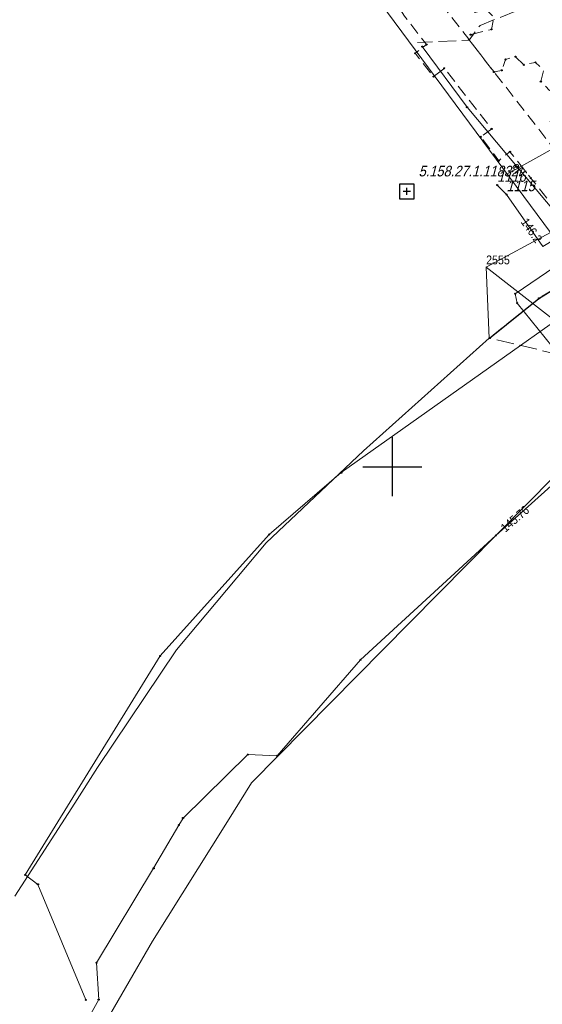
# Model space of a CAD drawing. Header units: metres. Extents: x 5551907 to 5556416, y 5709283 to 5712755.
# Tile 10 of 100: x 5554368 to 5554413, y 5710454 to 5710538. Entities that reach past the tile are written whole.
import ezdxf
from ezdxf.enums import TextEntityAlignment as Align

# ---------------------------------------------------------------- set-up
doc = ezdxf.new("R2010")
doc.units = ezdxf.units.M
for name, pattern in [('1.0_0.5', [1.5, 1, -0.5]), ('1.5_0.5', [2, 1.5, -0.5]), ('219-500', [0])]:
    doc.linetypes.add(name, pattern=pattern)
doc.layers.get('0').update_dxf_attribs({"color": 2, "lineweight": 5})
doc.styles.get("Standard").update_dxf_attribs({"font": 'Working1250', "width": 0.75})

# ---------------------------------------------------------------- blocks, each defined once
blk = doc.blocks.new('203')
at = {"linetype": 'Continuous', "lineweight": 0}
h = blk.add_hatch(color=0, dxfattribs=at)
edge = h.paths.add_edge_path()
edge.add_arc((0, 0), 0.045, 0, 360)
blk = doc.blocks.new('PW01')
at = {"linetype": 'Continuous', "lineweight": 13}
h = blk.add_hatch(color=0, dxfattribs=at)
edge = h.paths.add_edge_path()
edge.add_arc((0, 0), 0.045, 0, 360)
blk = doc.blocks.new('PIKIETAW1891')
at = {"color": 0}
blk.add_circle((0, 0), 0.045, dxfattribs=at)
blk = doc.blocks.new('OSSP')
at = {"color": 0}
for p, q in [((-0.626, 0.625), (-0.626, -0.625)), ((-0.626, 0.625), (-0.626, -0.625)), ((0.624, 0.625), (-0.626, 0.625)), ((0.624, 0.625), (-0.626, 0.625)), ((0.3, 0), (-0.3, 0)), ((0.3, 0), (-0.3, 0)), ((0, -0.3), (0, 0.3)), ((0, -0.3), (0, 0.3)), ((0.624, -0.625), (0.624, 0.625)), ((0.624, -0.625), (0.624, 0.625)), ((-0.626, -0.625), (0.624, -0.625)), ((-0.626, -0.625), (0.624, -0.625))]:
    blk.add_line(p, q, dxfattribs=at)
blk = doc.blocks.new('RAMKA500K')
at = {"color": 0}
for p, q in [((0, 247.5), (0, 250)), ((0, 250), (2.5, 250)), ((0, 0), (0, 2.5)), ((400, 0), (400, 2.5)), ((0, 0), (2.5, 0)), ((397.5, 0), (400, 0))]:
    blk.add_line(p, q, dxfattribs=at)

msp = doc.modelspace()

# ---------------------------------------------------------------- linework, layer by layer
at = {"layer": '218-kontur użytku gruntowego', "color": 3, "linetype": 'CONTINUOUS', "lineweight": 18, "flags": 128}
for points in [[(5554397.9, 5710540.87), (5554413.41, 5710519.89)], [(5554413.41, 5710519.89), (5554407.95, 5710516.95)], [(5554407.95, 5710516.95), (5554408.21, 5710510.9)], [(5554408.21, 5710510.9), (5554397.54, 5710501.36)], [(5554401.49, 5710486.78), (5554421.11, 5710506.67)], [(5554397.54, 5710501.36), (5554389.3, 5710493.54)], [(5554389.3, 5710493.54), (5554381.69, 5710484.46)], [(5554388.06, 5710473.18), (5554401.49, 5710486.78)], [(5554381.69, 5710484.46), (5554375.01, 5710474.47)], [(5554375.01, 5710474.47), (5554373.07, 5710471.46)], [(5554386.01, 5710469.9), (5554388.06, 5710473.18)], [(5554373.07, 5710471.46), (5554367.99, 5710463.55)], [(5554379.67, 5710459.73), (5554386.01, 5710469.9)], [(5554370.5, 5710443.9), (5554379.67, 5710459.73)]]:
    msp.add_lwpolyline(points, dxfattribs=at)
at = {"layer": '219-działka ewidencyjna', "color": 7, "linetype": '219-500', "lineweight": 18, "flags": 128}
for points in [[(5554397.9, 5710540.87), (5554413.41, 5710519.89)], [(5554413.41, 5710519.89), (5554407.95, 5710516.95)], [(5554407.95, 5710516.95), (5554421.11, 5710506.67)]]:
    msp.add_lwpolyline(points, dxfattribs=at)
at = {"layer": 'chodnik', "color": 7, "linetype": '1.0_0.5', "lineweight": 18, "flags": 128}
for points in [[(5554409.6, 5710545.62), (5554415.1, 5710548.81), (5554424.57, 5710554.26), (5554423.48, 5710556.08), (5554421.45, 5710554.89), (5554419.97, 5710557.46), (5554419.57, 5710558.15), (5554416.73, 5710556.51), (5554417.08, 5710555.92), (5554418.62, 5710553.3), (5554415.59, 5710551.64), (5554414.79, 5710552.95), (5554411.31, 5710550.93), (5554410.54, 5710552.2), (5554410.21, 5710552.76), (5554407.17, 5710551.01), (5554407.6, 5710550.29), (5554409.1, 5710547.77), (5554402.53, 5710543.98), (5554402, 5710544.89), (5554401.03, 5710544.35), (5554386.59, 5710567.79), (5554374.1, 5710581.99), (5554358.19, 5710600.16), (5554356.05, 5710597.82), (5554384.2, 5710565.77), (5554398.04, 5710543.15), (5554393.98, 5710542.22), (5554393.69, 5710541.86), (5554394.87, 5710540.63), (5554399, 5710541.59), (5554401.02, 5710538.25), (5554402.9, 5710535.82), (5554401.94, 5710535.09), (5554403.5, 5710533.11), (5554404.4, 5710533.82), (5554408.42, 5710528.67), (5554407.51, 5710528), (5554409.02, 5710525.97), (5554409.97, 5710526.73), (5554411.75, 5710524.49), (5554416.03, 5710519.11), (5554418.7, 5710520.56), (5554418.31, 5710521.08), (5554416.25, 5710523.69), (5554414.24, 5710526.31), (5554408.62, 5710533.5), (5554406.48, 5710536.28), (5554403.82, 5710539.7), (5554402.71, 5710541.62)], [(5554416.25, 5710523.69), (5554418.31, 5710521.08), (5554418.67, 5710522.47), (5554419.62, 5710522.66), (5554419.96, 5710523.65), (5554420.91, 5710523.88), (5554421.2, 5710524.77), (5554422.2, 5710524.98), (5554422.57, 5710526.02), (5554423, 5710526.28), (5554422.56, 5710527.53), (5554422.21, 5710528.72), (5554422.02, 5710529.61), (5554421.77, 5710529.57), (5554421.44, 5710528.53), (5554420.47, 5710528.35), (5554419.81, 5710529.04), (5554418.81, 5710528.84), (5554418.15, 5710529.53), (5554418.42, 5710530.5), (5554419.35, 5710530.72), (5554419.67, 5710531.68), (5554418.95, 5710532.49), (5554419.29, 5710533.47), (5554420.27, 5710533.65), (5554420.91, 5710532.95), (5554421.91, 5710533.16), (5554422.21, 5710534.11), (5554421.54, 5710534.91), (5554421.77, 5710535.86), (5554422.76, 5710536.09), (5554423.1, 5710537.09), (5554424.01, 5710537.29), (5554424.79, 5710536.43), (5554425.05, 5710536.67), (5554426.14, 5710537.52), (5554426.31, 5710537.61), (5554425.25, 5710538.62), (5554425.53, 5710539.51), (5554426.47, 5710539.7), (5554426.78, 5710540.65), (5554426.1, 5710541.44), (5554425.08, 5710541.22), (5554424.42, 5710541.96), (5554424.73, 5710542.88), (5554424.04, 5710543.64), (5554423.01, 5710543.39), (5554422.67, 5710542.45), (5554421.72, 5710542.21), (5554421.06, 5710542.9), (5554421.3, 5710543.86), (5554420.73, 5710544.48), (5554421.07, 5710545.43), (5554420.37, 5710546.19), (5554419.36, 5710545.95), (5554419.01, 5710544.97), (5554418.05, 5710544.73), (5554417.41, 5710545.45), (5554417.69, 5710546.4), (5554416.95, 5710547.19), (5554415.94, 5710546.93), (5554415.31, 5710547.69), (5554415.49, 5710548.3), (5554415.1, 5710548.81), (5554409.6, 5710545.62), (5554409.85, 5710545.29), (5554409.61, 5710544.58), (5554410.32, 5710543.84), (5554410.11, 5710542.98), (5554409.12, 5710542.67), (5554408.87, 5710541.88), (5554407.93, 5710541.56), (5554407.56, 5710540.65), (5554406.63, 5710540.37), (5554406.32, 5710539.35), (5554407.01, 5710538.56), (5554408, 5710538.75), (5554408.63, 5710538.15), (5554408.4, 5710537.11), (5554406.64, 5710536.67), (5554406.48, 5710536.28), (5554408.62, 5710533.5), (5554409.27, 5710533.64), (5554409.59, 5710534.56), (5554410.45, 5710534.8), (5554411.15, 5710534.11), (5554412.14, 5710534.31), (5554412.82, 5710533.65), (5554412.59, 5710532.68), (5554413.31, 5710531.94), (5554414.26, 5710532.12), (5554414.9, 5710531.46), (5554414.67, 5710530.56), (5554413.74, 5710530.3), (5554413.39, 5710529.31), (5554414.05, 5710528.59), (5554413.81, 5710527.68), (5554414.53, 5710526.85), (5554415.56, 5710527.04), (5554416.17, 5710526.44), (5554415.88, 5710525.47), (5554416.58, 5710524.67)]]:
    msp.add_lwpolyline(points, close=True, dxfattribs=at)
at = {"layer": 'jezdnia', "color": 7, "linetype": '1.5_0.5', "lineweight": 18, "flags": 128}
msp.add_lwpolyline([(5554412.43, 5710514.29), (5554408.24, 5710510.92), (5554418.66, 5710508.44), (5554419.59, 5710509.15), (5554420.38, 5710509.5), (5554421.46, 5710509.6), (5554422.36, 5710509.47), (5554423.16, 5710509.24), (5554423.89, 5710508.85), (5554424.46, 5710508.45), (5554428.69, 5710502.64), (5554439.05, 5710488.34), (5554439.27, 5710487.75), (5554439.32, 5710487.1), (5554439.14, 5710486.55), (5554438.1, 5710485.76), (5554437.65, 5710485.71), (5554436.85, 5710485.85), (5554441.68, 5710479.01), (5554444.19, 5710480.86), (5554442.45, 5710483.36), (5554443.47, 5710484.11), (5554467.28, 5710501.44), (5554488.48, 5710516.77), (5554505.22, 5710528.95), (5554521.64, 5710540.81), (5554534.16, 5710549.88), (5554542.28, 5710555.84), (5554542.73, 5710556.08), (5554548.69, 5710558.31), (5554550.14, 5710558.79), (5554550.8, 5710559.03), (5554551.51, 5710559.12), (5554552.37, 5710559.08), (5554553.78, 5710558.9), (5554554.78, 5710558.61), (5554555.64, 5710558.2), (5554556.75, 5710557.41), (5554557.27, 5710556.62), (5554557.72, 5710555.64), (5554562.19, 5710557.43), (5554562.14, 5710560.52), (5554558, 5710570.33), (5554557.22, 5710570.54), (5554556.66, 5710571.02), (5554556.14, 5710571.5), (5554555.73, 5710572.18), (5554551.34, 5710570.77), (5554551.5, 5710569.95), (5554551.48, 5710569.22), (5554551.26, 5710568.27), (5554550.9, 5710567.4), (5554550.49, 5710566.63), (5554550, 5710565.93), (5554549.32, 5710565.24), (5554547.89, 5710564.5), (5554545.11, 5710563.32), (5554541.28, 5710561.94), (5554534.34, 5710559.41), (5554531.12, 5710560.98), (5554521.77, 5710557.63), (5554514.14, 5710555.67), (5554512.15, 5710552.94), (5554509.31, 5710551.99), (5554508.96, 5710551.99), (5554508.15, 5710552.25), (5554507.64, 5710552.54), (5554506.95, 5710553.08), (5554506.33, 5710553.74), (5554505.62, 5710554.6), (5554504.27, 5710557.08), (5554503.76, 5710559.81), (5554500.07, 5710560.85), (5554495.64, 5710558.86), (5554496.41, 5710557.66), (5554496.92, 5710556.29), (5554497.23, 5710555.1), (5554497.4, 5710553.9), (5554497.47, 5710552.1), (5554497.29, 5710550.89), (5554497.03, 5710549.78), (5554496.59, 5710548.91), (5554496.04, 5710547.96), (5554495.73, 5710547.56), (5554494.8, 5710547.25), (5554491.67, 5710548.63), (5554486.93, 5710547.1), (5554485.39, 5710546.56), (5554480.26, 5710544.86), (5554478.27, 5710541.32), (5554476.06, 5710540.6), (5554472.16, 5710539.33), (5554470.22, 5710538.71), (5554468.48, 5710538.32), (5554467.02, 5710538.21), (5554465.68, 5710538.2), (5554464.68, 5710538.33), (5554463.62, 5710538.55), (5554462.32, 5710538.98), (5554460.78, 5710539.89), (5554459.64, 5710540.79), (5554459.04, 5710541.45), (5554456.35, 5710545.55), (5554450.55, 5710542.97), (5554450.88, 5710541.78), (5554451.08, 5710540.23), (5554451.01, 5710538.73), (5554450.66, 5710537.42), (5554450.07, 5710535.93), (5554449.39, 5710534.73), (5554448.6, 5710533.68), (5554447.4, 5710532.83), (5554442.88, 5710530.78), (5554440.1, 5710529.43), (5554437.5, 5710528.21), (5554433.01, 5710525.89), (5554428.59, 5710523.58), (5554424.16, 5710521.11), (5554422.19, 5710520.04), (5554421.57, 5710519.67), (5554417.2, 5710517.18), (5554414.65, 5710515.66)], close=True, dxfattribs=at)
at = {"layer": 'krawężnik', "color": 7, "linetype": 'CONTINUOUS', "lineweight": 25, "flags": 128}
msp.add_lwpolyline([(5554408.24, 5710510.92), (5554412.43, 5710514.29), (5554414.65, 5710515.66), (5554417.2, 5710517.18), (5554421.57, 5710519.67), (5554422.19, 5710520.04), (5554424.16, 5710521.11), (5554428.59, 5710523.58), (5554433.01, 5710525.89), (5554437.5, 5710528.21), (5554440.1, 5710529.43), (5554442.88, 5710530.78), (5554447.4, 5710532.83), (5554448.6, 5710533.68), (5554449.39, 5710534.73), (5554450.07, 5710535.93), (5554450.66, 5710537.42), (5554451.01, 5710538.73), (5554451.08, 5710540.23), (5554450.88, 5710541.78), (5554450.55, 5710542.97)], dxfattribs=at)
at = {"layer": 'przewód elektroenergetyczny podziemny', "color": 1, "linetype": 'CONTINUOUS', "lineweight": 18, "flags": 128}
for points in [[(5554402.54, 5710535.66), (5554406.33, 5710530.51), (5554415.56, 5710519.51), (5554418.79, 5710520.86), (5554419.18, 5710520.89), (5554421.39, 5710522.43), (5554437.3, 5710530.65), (5554442.05, 5710532.83), (5554442.28, 5710533.22), (5554447.43, 5710536.26)], [(5554410.19, 5710525.08), (5554423.02, 5710532.24), (5554431.49, 5710531.47), (5554436.96, 5710534.44)]]:
    msp.add_lwpolyline(points, dxfattribs=at)
at = {"layer": 'przewód elektroenergetyczny podziemny - ob. projektowany', "color": 1, "linetype": '1.5_0.5', "lineweight": 18, "flags": 128}
msp.add_lwpolyline([(5554423.33, 5710543.07), (5554422.87, 5710543.61), (5554407.43, 5710537.46), (5554406.5, 5710536.2), (5554402.12, 5710535.99)], dxfattribs=at)
at = {"layer": 'przewód gazowy', "color": 40, "linetype": 'CONTINUOUS', "lineweight": 18, "flags": 128}
msp.add_lwpolyline([(5554458.63, 5710544.72), (5554458.1, 5710544.34), (5554451.6, 5710539.31), (5554451.16, 5710539.12), (5554449.01, 5710537.31), (5554447.71, 5710535.78), (5554439.6, 5710531.12), (5554415.09, 5710517.86), (5554410.42, 5710514.68), (5554410.59, 5710513.89), (5554417.1, 5710505.78), (5554418.98, 5710503.33), (5554408.77, 5710494.17), (5554397.3, 5710483.62), (5554390.23, 5710475.47), (5554387.74, 5710475.57), (5554382.25, 5710470.19), (5554381.89, 5710469.59), (5554379.76, 5710465.92), (5554374.92, 5710457.91), (5554375.1, 5710454.78), (5554369.7, 5710445.06)], dxfattribs=at)
msp.add_lwpolyline([(5554458.63, 5710544.72), (5554458.1, 5710544.34), (5554451.6, 5710539.31), (5554451.16, 5710539.12), (5554449.01, 5710537.31), (5554447.71, 5710535.78), (5554439.6, 5710531.12), (5554415.09, 5710517.86), (5554410.42, 5710514.68), (5554410.59, 5710513.89), (5554417.1, 5710505.78), (5554418.98, 5710503.33), (5554408.77, 5710494.17), (5554397.3, 5710483.62), (5554390.23, 5710475.47), (5554387.74, 5710475.57), (5554382.25, 5710470.19), (5554381.89, 5710469.59), (5554379.76, 5710465.92), (5554374.92, 5710457.91), (5554375.1, 5710454.78), (5554369.7, 5710445.06)], dxfattribs=at)
at = {"layer": 'przewód telekomunikacyjny podziemny', "color": 30, "linetype": 'CONTINUOUS', "lineweight": 18, "flags": 128}
for points in [[(5554451.62, 5710615.26), (5554451.25, 5710615.01), (5554445.5, 5710612.03), (5554439.88, 5710609.43), (5554431.8, 5710606.18), (5554420.5, 5710599.89), (5554413.04, 5710595.05), (5554418.43, 5710587.27), (5554421.85, 5710580.69), (5554423.62, 5710578.89), (5554425.07, 5710576.9), (5554428.95, 5710571.78), (5554432.09, 5710567.46), (5554439.67, 5710557.33), (5554446.17, 5710546.45), (5554449.55, 5710541.81), (5554450.74, 5710539.67), (5554440.28, 5710534.28), (5554434.87, 5710531.22), (5554426.77, 5710526.7), (5554421.99, 5710524.3), (5554412.76, 5710518.69), (5554409.67, 5710523.11), (5554408.89, 5710523.91)], [(5554374.01, 5710454.75), (5554369.95, 5710464.56), (5554368.86, 5710465.36), (5554380.31, 5710483.95), (5554389.55, 5710494.24), (5554395.67, 5710499.5), (5554427.9, 5710522.38), (5554455.78, 5710532.81), (5554483.92, 5710541.5), (5554524.38, 5710553.96), (5554539.21, 5710559.79), (5554555.97, 5710566.98), (5554585.2, 5710580.72), (5554598.19, 5710584.52), (5554607.28, 5710586.33), (5554615.01, 5710584.66), (5554643.84, 5710573.06)]]:
    msp.add_lwpolyline(points, dxfattribs=at)

# ---------------------------------------------------------------- block references
at = {"layer": '203-punkt graniczny', "color": 7, "linetype": 'CONTINUOUS', "lineweight": 18}
msp.add_blockref('203', (5554407.95, 5710516.95), dxfattribs=at)
at = {"layer": 'Punkt roboczy BDOT GESUT K1', "color": 6, "linetype": 'CONTINUOUS', "lineweight": 18}
for p in [(5554408.4, 5710537.11), (5554406.48, 5710536.28), (5554406.48, 5710536.28), (5554406.64, 5710536.67), (5554402.54, 5710535.66), (5554402.9, 5710535.82), (5554401.94, 5710535.09), (5554409.59, 5710534.56), (5554410.45, 5710534.8), (5554404.4, 5710533.82), (5554408.62, 5710533.5), (5554408.62, 5710533.5), (5554409.27, 5710533.64), (5554411.15, 5710534.11), (5554412.14, 5710534.31), (5554403.5, 5710533.11), (5554412.59, 5710532.68), (5554406.33, 5710530.51), (5554408.42, 5710528.67), (5554407.51, 5710528), (5554409.02, 5710525.97), (5554409.97, 5710526.73), (5554410.19, 5710525.08), (5554411.75, 5710524.49), (5554408.89, 5710523.91), (5554409.67, 5710523.11), (5554410.42, 5710514.68), (5554410.42, 5710514.68), (5554412.43, 5710514.29), (5554412.43, 5710514.29), (5554410.59, 5710513.89), (5554410.59, 5710513.89), (5554408.24, 5710510.92), (5554408.24, 5710510.92), (5554395.67, 5710499.5), (5554389.55, 5710494.24), (5554408.77, 5710494.17), (5554408.77, 5710494.17), (5554408.77, 5710494.17), (5554408.77, 5710494.17), (5554380.31, 5710483.95), (5554397.3, 5710483.62), (5554397.3, 5710483.62), (5554387.74, 5710475.57), (5554387.74, 5710475.57), (5554390.23, 5710475.47), (5554390.23, 5710475.47), (5554382.25, 5710470.19), (5554382.25, 5710470.19), (5554381.89, 5710469.59), (5554379.76, 5710465.92), (5554379.76, 5710465.92), (5554368.86, 5710465.36), (5554369.95, 5710464.56), (5554374.92, 5710457.91), (5554374.92, 5710457.91), (5554374.01, 5710454.75), (5554375.1, 5710454.78), (5554375.1, 5710454.78)]:
    msp.add_blockref('PIKIETAW1891', p, dxfattribs=at)
at = {"layer": 'rzedna', "color": 40, "linetype": 'CONTINUOUS', "lineweight": 18}
msp.add_blockref('PW01', (5554408.77, 5710494.17), dxfattribs=at)
msp.add_blockref('PW01', (5554408.77, 5710494.17), dxfattribs=at)
at = {"layer": 'Szczegółowa osnowa geodezyjna pozioma', "color": 7, "linetype": 'CONTINUOUS', "lineweight": 18}
msp.add_blockref('OSSP', (5554401.223, 5710523.368), dxfattribs=at)
at = {"layer": 'Wstawianie ramki sekcyjnej z opisem', "color": 7, "linetype": 'CONTINUOUS', "lineweight": 13}
for p in [(5554000, 5710500), (5554000, 5710500), (5554000, 5710500), (5554000, 5710500), (5554400, 5710500), (5554400, 5710500), (5554400, 5710500), (5554400, 5710500), (5554400, 5710250), (5554400, 5710250), (5554400, 5710250), (5554400, 5710250)]:
    msp.add_blockref('RAMKA500K', p, dxfattribs=at)

# ---------------------------------------------------------------- texts
at = {"layer": '203-punkt graniczny-Atr103', "color": 7, "width": 0.9}
msp.add_text('2555', height=0.75, dxfattribs=at).set_placement((5554407.95, 5710516.95), align=Align.BOTTOM_LEFT)
msp.add_text('2555', height=0.75, dxfattribs=at).set_placement((5554407.95, 5710516.95), align=Align.BOTTOM_LEFT)
at = {"layer": 'przewód elektroenergetyczny podziemny-Atr1', "color": 1, "width": 0.9}
msp.add_text('eN', height=0.75, rotation=309.999, dxfattribs=at).set_placement((5554410.38, 5710525.69), align=Align.MIDDLE_LEFT)
at = {"layer": 'Punkt roboczy BDOT GESUT K1-Atr103', "color": 6, "oblique": 15, "width": 0.9}
for s, p in [('1116', (5554408.89, 5710523.91)), ('1115', (5554409.67, 5710523.11))]:
    msp.add_text(s, height=0.9, dxfattribs=at).set_placement(p, align=Align.BOTTOM_LEFT)
at = {"layer": 'rzedna-Atr2', "color": 30, "width": 0.9}
msp.add_text('146.2', height=0.75, rotation=304.957, dxfattribs=at).set_placement((5554411.16, 5710520.98), align=Align.MIDDLE_LEFT)
at = {"layer": 'rzedna-Atr2', "color": 40, "width": 0.9}
msp.add_text('145.76', height=0.75, rotation=40.592, dxfattribs=at).set_placement((5554409.34, 5710494.68), align=Align.MIDDLE_LEFT)
at = {"layer": 'Szczegółowa osnowa geodezyjna pozioma-Atr103', "color": 7, "oblique": 15, "width": 0.9}
msp.add_text('5.158.27.1.11832', height=0.9, dxfattribs=at).set_placement((5554402.223, 5710524.368), align=Align.BOTTOM_LEFT)

doc.saveas('drawing.dxf')
